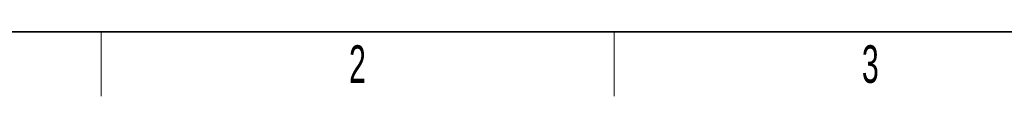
# Model space of a CAD drawing. Header units: millimetres. Extents: x 5 to 418, y 2 to 292.
# Tile 2 of 41: x 66 to 158, y 6 to 12. Entities that reach past the tile are written whole.
import ezdxf

# ---------------------------------------------------------------- set-up
doc = ezdxf.new("R2010")
doc.units = ezdxf.units.MM
doc.layers.add('SLD-0', color=7, linetype='Continuous')
doc.styles.add('SLDTEXTSTYLE0', font='TXT', dxfattribs={"width": 0.605})

msp = doc.modelspace()

# ---------------------------------------------------------------- linework, layer by layer
at = {"layer": 'SLD-0', "lineweight": 35}
msp.add_line((26, 12), (408, 12), dxfattribs=at)
at = {"layer": 'SLD-0', "lineweight": 18}
for p, q in [((73.75, 6), (73.75, 12)), ((121.5, 6), (121.5, 12))]:
    msp.add_line(p, q, dxfattribs=at)

# ---------------------------------------------------------------- texts
at = {"layer": 'SLD-0', "char_height": 3.5, "attachment_point": 2, "style": 'SLDTEXTSTYLE0'}
for s, insert in [('2', (97.6027, 10.743)), ('3', (145.3527, 10.743))]:
    msp.add_mtext(s, dxfattribs=dict(at, insert=insert))

doc.saveas('drawing.dxf')
